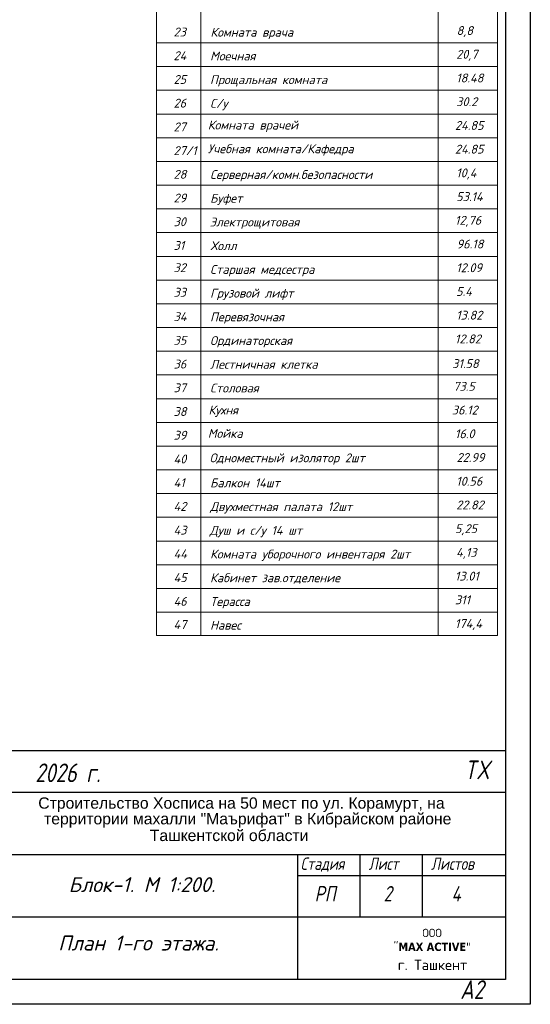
# Model space of a CAD drawing. Header units: millimetres. Extents: x 151654 to 877351, y 70322 to 154322.
# Tile 82 of 176: x 295449 to 320004, y 70322 to 117664. Entities that reach past the tile are written whole.
import ezdxf
from ezdxf.enums import TextEntityAlignment as Align

# ---------------------------------------------------------------- set-up
doc = ezdxf.new("R2010")
doc.units = ezdxf.units.MM
doc.styles.add('COMPLEX', font='isocpeur.ttf')
doc.styles.get("Standard").update_dxf_attribs({"font": 'arial.ttf'})
doc.styles.add('style1', font='isocpeui.ttf', dxfattribs={"height": 80})
doc.styles.add('ГОСТ 300', font='isocpeui.ttf', dxfattribs={"height": 250})

msp = doc.modelspace()

# ---------------------------------------------------------------- linework, layer by layer
at = {"color": 0, "lineweight": 9}
for p, q in [((302029.5, 146517.8), (302029.5, 106283.8)), ((304167.9, 146517.8), (304167.9, 106283.8)), ((315572.7, 146517.8), (315572.7, 106283.8)), ((318423.9, 106283.8), (318423.9, 146517.8)), ((302029.5, 116548.2), (318423.9, 116548.2)), ((302029.5, 115407.7), (318423.9, 115407.7)), ((302029.5, 114267.2), (318423.9, 114267.2)), ((302029.5, 113126.7), (318423.9, 113126.7)), ((302029.5, 111986.2), (318423.9, 111986.2)), ((302029.5, 110845.8), (318423.9, 110845.8)), ((302029.5, 109705.3), (318423.9, 109705.3)), ((302029.5, 108564.8), (318423.9, 108564.8)), ((302029.5, 107424.3), (318423.9, 107424.3)), ((302029.5, 106283.8), (302029.5, 88058.8)), ((302029.5, 106283.8), (318423.9, 106283.8)), ((302029.5, 106283.8), (318423.9, 106283.8)), ((304167.9, 106283.8), (304167.9, 88058.8)), ((315572.7, 106283.8), (315572.7, 88058.8)), ((318423.9, 88058.8), (318423.9, 106283.8)), ((302029.5, 105143.4), (318423.9, 105143.4)), ((302029.5, 104002.9), (318423.9, 104002.9)), ((302029.5, 102862.4), (318423.9, 102862.4)), ((302029.5, 101721.9), (318423.9, 101721.9)), ((302029.5, 100581.4), (318423.9, 100581.4)), ((302029.5, 99441), (318423.9, 99441)), ((302029.5, 98300.5), (318423.9, 98300.5)), ((302029.5, 97160), (318423.9, 97160)), ((302029.5, 96019.5), (318423.9, 96019.5)), ((302029.5, 94879), (318423.9, 94879)), ((302029.5, 93738.6), (318423.9, 93738.6)), ((302029.5, 92598.1), (318423.9, 92598.1)), ((302029.5, 91457.6), (318423.9, 91457.6)), ((302029.5, 90317.1), (318423.9, 90317.1)), ((302029.5, 89176.6), (318423.9, 89176.6)), ((302029.5, 88058.8), (318423.9, 88058.8)), ((302029.5, 88058.8), (318423.9, 88058.8))]:
    msp.add_line(p, q, dxfattribs=at)
for p, q in [((281804.1, 82522.5), (318804.1, 82522.5)), ((281804.1, 80522.5), (318804.1, 80522.5)), ((281804.1, 77522.5), (318804.1, 77522.5)), ((308804.1, 77522.5), (308804.1, 71522.5)), ((311804.1, 77522.5), (311804.1, 74522.5)), ((314804.1, 77522.5), (314804.1, 74522.5)), ((308804.1, 76522.5), (318804.1, 76522.5)), ((281804.1, 74522.5), (318804.1, 74522.5))]:
    msp.add_line(p, q)
at = {"color": 5, "lineweight": 30}
msp.add_lwpolyline([(201204.1, 70322.5), (201204.1, 154322.5), (320004.1, 154322.5), (320004.1, 70322.5)], close=True, dxfattribs=at)
msp.add_lwpolyline([(205204.1, 71522.5), (205204.1, 153122.5), (318804.1, 153122.5), (318804.1, 71522.5)], close=True)

# ---------------------------------------------------------------- texts
for s, height, style, p in [('23', 427.68, 'ГОСТ 300', (302848.9, 116857.8)), ('Комната врача', 427.68, 'ГОСТ 300', (304623.5, 116846.7)), ('8,8', 427.68, 'ГОСТ 300', (316458.9, 116927.3)), ('24', 427.68, 'ГОСТ 300', (302848.9, 115717.3)), ('Моечная', 427.68, 'ГОСТ 300', (304606.3, 115706.2)), ('20,7', 427.68, 'ГОСТ 300', (316439.1, 115786.8)), ('18.48', 427.68, 'ГОСТ 300', (316439.1, 114646.4)), ('25', 427.68, 'ГОСТ 300', (302848.9, 114576.8)), ('Прощальная комната', 427.68, 'ГОСТ 300', (304600.2, 114565.7)), ('26', 427.68, 'ГОСТ 300', (302848.9, 113436.4)), ('С/у', 427.68, 'ГОСТ 300', (304606, 113425.3)), ('30.2', 427.68, 'ГОСТ 300', (316439.8, 113505.9)), ('27', 427.68, 'ГОСТ 300', (302848.9, 112295.9)), ('Комната врачей', 427.68, 'ГОСТ 300', (304496.4, 112383.2)), ('24.85', 427.68, 'ГОСТ 300', (316379.8, 112365.4)), ('27/1', 427.68, 'ГОСТ 300', (302848.9, 111155.4)), ('Учебная комната/Кафедра', 427.68, 'ГОСТ 300', (304496.4, 111242.7)), ('24.85', 427.68, 'ГОСТ 300', (316379.8, 111224.9)), ('28', 427.68, 'ГОСТ 300', (302848.9, 110014.9)), ('Серверная/комн.безопасности', 427.68, 'ГОСТ 300', (304606.3, 110003.8)), ('10,4', 427.68, 'ГОСТ 300', (316439.8, 110084.4)), ('53.14', 427.68, 'ГОСТ 300', (316439.8, 108944)), ('29', 427.68, 'ГОСТ 300', (302848.9, 108874.4)), ('Буфет', 427.68, 'ГОСТ 300', (304606.3, 108863.3)), ('30', 427.68, 'ГОСТ 300', (302848.9, 107734)), ('Электрощитовая', 427.68, 'ГОСТ 300', (304585.9, 107722.9)), ('12,76', 427.68, 'ГОСТ 300', (316379.8, 107803.5)), ('31', 427.68, 'ГОСТ 300', (302848.9, 106593.5)), ('Холл', 427.68, 'ГОСТ 300', (304623.5, 106582.4)), ('96.18', 427.68, 'ГОСТ 300', (316458.9, 106663)), ('32', 427.68, 'ГОСТ 300', (302848.9, 105527)), ('Старшая медсестра', 427.68, 'ГОСТ 300', (304606, 105441.9)), ('12.09', 427.68, 'ГОСТ 300', (316439.1, 105522.5)), ('33', 427.68, 'ГОСТ 300', (302848.9, 104344.8)), ('Грузовой лифт', 427.68, 'ГОСТ 300', (304606.3, 104301.4)), ('5.4', 427.68, 'ГОСТ 300', (316435.9, 104382)), ('34', 427.68, 'ГОСТ 300', (302848.9, 103172)), ('Перевязочная', 427.68, 'ГОСТ 300', (304606, 103160.9)), ('13.82', 427.68, 'ГОСТ 300', (316439.8, 103241.6)), ('35', 427.68, 'ГОСТ 300', (302848.9, 102031.6)), ('Ординаторская', 427.68, 'ГОСТ 300', (304600.2, 102020.5)), ('12.82', 427.68, 'ГОСТ 300', (316379.8, 102101.1)), ('36', 427.68, 'ГОСТ 300', (302848.9, 100891.1)), ('31.58', 427.68, 'ГОСТ 300', (316246.6, 100914)), ('Лестничная клетка', 427.68, 'ГОСТ 300', (304606.3, 100880)), ('37', 427.68, 'ГОСТ 300', (302848.9, 99750.6)), ('Столовая', 427.68, 'ГОСТ 300', (304605.7, 99739.5)), ('73.5', 427.68, 'ГОСТ 300', (316296.2, 99820.1)), ('38', 427.68, 'ГОСТ 300', (302848.9, 98610.1)), ('Кухня', 427.68, 'ГОСТ 300', (304530.2, 98679.6)), ('36.12', 427.68, 'ГОСТ 300', (316229.2, 98679.6)), ('Мойка', 427.68, 'ГОСТ 300', (304496.4, 97557)), ('39', 427.68, 'ГОСТ 300', (302848.9, 97469.6)), ('16.0', 427.68, 'ГОСТ 300', (316379.8, 97539.2)), ('40', 427.68, 'ГОСТ 300', (302848.9, 96329.2)), ('Одноместный изолятор 2шт', 427.68, 'ГОСТ 300', (304580.3, 96382.2)), ('22.99', 427.68, 'ГОСТ 300', (316458.9, 96398.7)), ('10.56', 427.68, 'ГОСТ 300', (316439.8, 95258.2)), ('41', 427.68, 'ГОСТ 300', (302848.9, 95188.7)), ('Балкон 14шт', 427.68, 'ГОСТ 300', (304606.3, 95177.6)), ('42', 427.68, 'ГОСТ 300', (302848.9, 94048.2)), ('Двухместная палата 12шт', 427.68, 'ГОСТ 300', (304606.3, 94037.1)), ('22.82', 427.68, 'ГОСТ 300', (316439.8, 94117.7)), ('43', 427.68, 'ГОСТ 300', (302848.9, 92907.7)), ('Душ и с/у 14 шт', 427.68, 'ГОСТ 300', (304585.9, 92896.6)), ('5,25', 427.68, 'ГОСТ 300', (316379.8, 92977.2)), ('44', 427.68, 'ГОСТ 300', (302848.9, 91767.2)), ('Комната уборочного инвентаря 2шт', 427.68, 'ГОСТ 300', (304606.3, 91756.1)), ('4,13', 427.68, 'ГОСТ 300', (316435.9, 91836.8)), ('45', 427.68, 'ГОСТ 300', (302848.9, 90626.8)), ('Кабинет зав.отделение', 427.68, 'ГОСТ 300', (304606, 90615.7)), ('13.01', 427.68, 'ГОСТ 300', (316379.8, 90696.3)), ('311', 427.68, 'ГОСТ 300', (316379.8, 89555.8)), ('46', 427.68, 'ГОСТ 300', (302848.9, 89486.3)), ('Терасса', 427.68, 'ГОСТ 300', (304606, 89475.2)), ('47', 427.68, 'ГОСТ 300', (302848.9, 88368.5)), ('Навес', 427.68, 'ГОСТ 300', (304606, 88334.7)), ('174,4', 427.68, 'ГОСТ 300', (316379.8, 88415.3)), ('Блок-1. М 1:200.', 719.221, 'style1', (297800.1, 75717.7)), ('План 1-го этажа.', 719.221, 'style1', (297300.1, 72907.8))]:
    msp.add_text(s, height=height, dxfattribs=dict(style=style)).set_placement(p)
at = {"style": 'style1', "width": 0.8}
for s, height, p in [('2026 г.', 898.43, (296196.7, 81003.7)), ('TX', 898.43, (316833.1, 81145.5)), ('Стадия', 594, (308960.2, 76786.2)), ('Лист', 594, (312233.4, 76786.2)), ('Листов', 594, (315233.4, 76786.2)), ('РП', 742.5, (309633.4, 75267.7)), ('2', 742.5, (312949.3, 75267.5)), ('4', 742.5, (316215.5, 75267.5)), ('А2', 898.43, (316633.1, 70579.1))]:
    msp.add_text(s, height=height, dxfattribs=at).set_placement(p)
for s, p in [('Строительство Хосписа на 50 мест по ул. Корамурт, на', (296342.7, 79728.3)), ('территории махалли "Маърифат" в Кибрайском районе', (296620.6, 78974.2)), ('Ташкентской области', (301705.7, 78171.3))]:
    msp.add_text(s, height=541.5).set_placement(p)
at = {"ltscale": 100, "style": 'COMPLEX'}
msp.add_text('г. Ташкент', height=500, dxfattribs=at).set_placement((316970.7, 71967.1), align=Align.RIGHT)
at = {"ltscale": 100, "insert": (315281.9, 73418.1), "char_height": 500, "width": 6241.694, "attachment_point": 5, "style": 'COMPLEX'}
msp.add_mtext('\\pt2727.3;{\\H0.8x;ООО\\P"\\fTahoma|b1|i0|c204|p34;MAX ACTIVE\\fTahoma|b0|i0|c204|p34;"}', dxfattribs=at)

doc.saveas('drawing.dxf')
